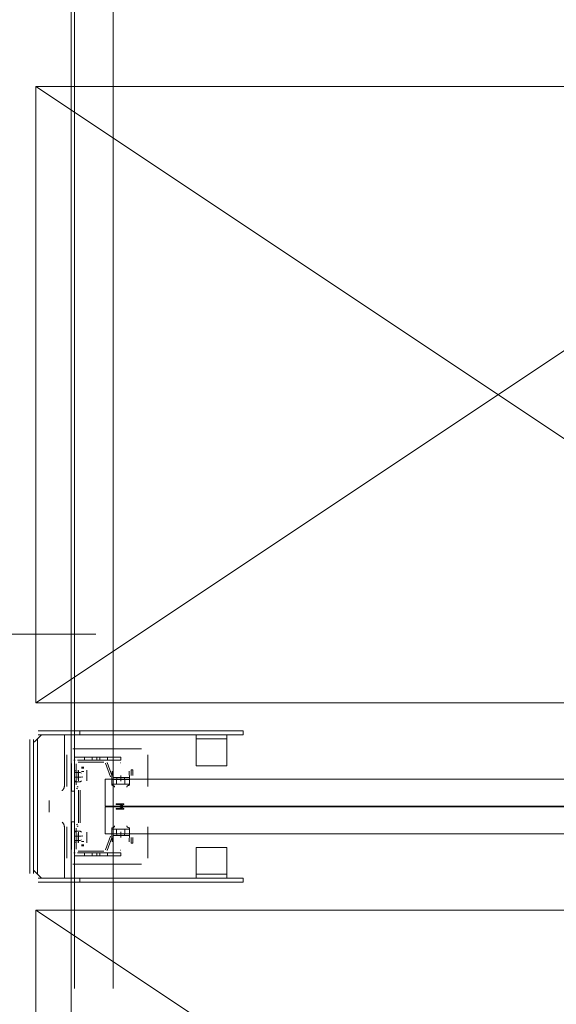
# Model space of a CAD drawing. Header units: millimetres. Extents: x -12989 to 357906, y -50379 to 30884.
# Tile 77 of 256: x 5766 to 6463, y 3294 to 4572. Entities that reach past the tile are written whole.
import ezdxf
from ezdxf.enums import TextEntityAlignment as Align

# ---------------------------------------------------------------- set-up
doc = ezdxf.new("R2010")
doc.units = ezdxf.units.MM
doc.header["$MEASUREMENT"] = 0
doc.linetypes.add('MITTE2', pattern=[112.5, 75, -12.5, 12.5, -12.5])
for name, color, linetype in [('A_OZN_ODNOSNIKI', 7, 'Continuous'), ('Nowe_A_WYM_ZEWNETRZNE', 7, 'Continuous'), ('Nowe_Warstwa IFC.Import IFC', 7, 'Continuous')]:
    doc.layers.add(name, color=color, linetype=linetype)
for name, color, linetype, lineweight in [('A_OZN_ODNOSNIKI_Nr_pióra__85', 7, 'Continuous', 13), ('Nowe_A_WYM_ZEWNETRZNE_Nr_pióra__1', 7, 'Continuous', 13), ('Nowe_A_WYM_ZEWNETRZNE_Nr_pióra__45', 7, 'Continuous', 15), ('Nowe_A_WYM_ZEWNETRZNE_Nr_pióra__85', 7, 'Continuous', 13), ('Nowe_REGAŁY_Nr_pióra__18', 9, 'Continuous', 13), ('Nowe_Warstwa IFC.Import IFC_Nr_pióra__1', 7, 'Continuous', 13), ('Nowe_Warstwa IFC.Import IFC_Nr_pióra__4', 7, 'Continuous', 13)]:
    doc.layers.add(name, color=color, linetype=linetype, lineweight=lineweight)
doc.styles.add('STYL_AUTOMATYCZNY_2', font='arial.ttf')
doc.styles.add('STYL_AUTOMATYCZNY_3', font='arial.ttf')
doc.dimstyles.new('STYL_AUTOMATYCZNY__1', dxfattribs={"dimtxt": 139.999998, "dimasz": 71.25, "dimexe": 0.18, "dimexo": 0.0625, "dimgap": 0, "dimtad": 1, "dimtih": 1, "dimtoh": 1, "dimdec": 0, "dimlfac": 0.1, "dimzin": 0, "dimdsep": 46, "dimtxsty": 'STYL_AUTOMATYCZNY_3', "dimblk": 'ARROWHEAD_6', "dimblk1": 'ARROWHEAD_6', "dimblk2": 'ARROWHEAD_6', "dimcen": 0.09, "dimse1": 1, "dimse2": 1, "dimclrd": 7, "dimclre": 7, "dimclrt": 7, "dimadec": 0, "dimazin": 0, "dimtfac": 1, "dimtdec": 4, "dimtmove": 0, "dimatfit": 3, "dimfxl": 0, "dimtolj": 1, "dimtzin": 0, "dimarcsym": 0})
doc.dimstyles.new('STYL_AUTOMATYCZNY__2', dxfattribs={"dimtxt": 139.999998, "dimasz": 71.25, "dimexe": 0.18, "dimexo": 0.0625, "dimgap": 0, "dimtad": 1, "dimdec": 0, "dimlfac": 0.1, "dimzin": 0, "dimdsep": 46, "dimtxsty": 'STYL_AUTOMATYCZNY_3', "dimblk": 'ARROWHEAD_6', "dimblk1": 'ARROWHEAD_6', "dimblk2": 'ARROWHEAD_6', "dimcen": 0.09, "dimse1": 1, "dimse2": 1, "dimclrd": 7, "dimclre": 7, "dimclrt": 7, "dimadec": 0, "dimazin": 0, "dimtfac": 1, "dimtdec": 4, "dimtmove": 0, "dimatfit": 3, "dimfxl": 0, "dimtolj": 1, "dimtzin": 0, "dimarcsym": 0})

# ---------------------------------------------------------------- blocks, each defined once
blk = doc.blocks.new('Standardowy znacznik osi[99]_1', base_point=(5833.3, 17223.7))
at = {"layer": 'Nowe_Warstwa IFC.Import IFC_Nr_pióra__4', "color": 7, "linetype": 'Continuous', "lineweight": 13}
blk.add_line((5833.3, 17223.7), (5833.3, -2567.4), dxfattribs=at)
at = {"layer": 'Nowe_Warstwa IFC.Import IFC_Nr_pióra__1', "color": 7, "lineweight": 13, "style": 'STYL_AUTOMATYCZNY_2'}
for tag, p in [('AC_MarkerText_1_0', (5833.3, 17561.2)), ('AC_MarkerText_1_1', (5833.3, -2729.9))]:
    blk.add_attdef(tag, text='', height=175, rotation=360, dxfattribs=at).set_placement(p, align=Align.TOP_CENTER)
blk = doc.blocks.new('*D267')
at = {"layer": 'Nowe_A_WYM_ZEWNETRZNE_Nr_pióra__45', "color": 7, "linetype": 'Continuous', "lineweight": 15}
for p, q in [((-1341, 187.5), (-1266, 112.5)), ((-1341, 37.5), (-1266, -37.5))]:
    blk.add_line(p, q, dxfattribs=at)
at = {"layer": 'Nowe_A_WYM_ZEWNETRZNE_Nr_pióra__85', "color": 7, "linetype": 'Continuous', "lineweight": 13}
for p, q in [((-1303.5, 150), (-1303.5, 6849.8)), ((-1233.2, 150), (-1373.8, 150)), ((-1303.5, 0), (-1303.5, 150)), ((-1233.2, 0), (-1373.8, 0)), ((-1303.5, -56.2), (-1303.5, 0))]:
    blk.add_line(p, q, dxfattribs=at)
at = {"layer": 'Nowe_A_WYM_ZEWNETRZNE_Nr_pióra__1', "color": 7, "lineweight": 13, "insert": (-1331.5, -251.1), "char_height": 140, "attachment_point": 7, "rotation": 90, "style": 'STYL_AUTOMATYCZNY_3'}
blk.add_mtext('\\A1;{\\pql;\\fArial|b0|i0|c238|p0;\\W1.000000;15}', dxfattribs=at)
blk = doc.blocks.new('ARROWHEAD_6')
at = {"color": 0, "linetype": 'Continuous', "lineweight": 0}
for p, q in [((-0.5, -0.5), (0.5, 0.5)), ((0, 0), (-1, 0))]:
    blk.add_line(p, q, dxfattribs=at)
blk = doc.blocks.new('*D268')
at = {"layer": 'Nowe_A_WYM_ZEWNETRZNE_Nr_pióra__45', "color": 7, "linetype": 'Continuous', "lineweight": 15}
blk.add_line((-1341, 187.5), (-1266, 112.5), dxfattribs=at)
at = {"layer": 'Nowe_A_WYM_ZEWNETRZNE_Nr_pióra__85', "color": 7, "linetype": 'Continuous', "lineweight": 13}
blk.add_line((-1303.5, 150), (-1303.5, 6849.8), dxfattribs=at)
blk = doc.blocks.new('*D269')
at = {"layer": 'Nowe_A_WYM_ZEWNETRZNE_Nr_pióra__45', "color": 7, "linetype": 'Continuous', "lineweight": 15}
for p, q in [((-1341, 6887.3), (-1266, 6812.3)), ((-1341, 187.5), (-1266, 112.5))]:
    blk.add_line(p, q, dxfattribs=at)
at = {"layer": 'Nowe_A_WYM_ZEWNETRZNE_Nr_pióra__85', "color": 7, "linetype": 'Continuous', "lineweight": 13}
for p, q in [((-1233.2, 6849.8), (-1373.8, 6849.8)), ((-1303.5, 150), (-1303.5, 6849.8))]:
    blk.add_line(p, q, dxfattribs=at)
at = {"layer": 'Nowe_A_WYM_ZEWNETRZNE_Nr_pióra__1', "color": 7, "lineweight": 13, "char_height": 140, "attachment_point": 7, "rotation": 90, "style": 'STYL_AUTOMATYCZNY_3'}
for s, insert in [('\\A1;{\\pql;\\fArial|b0|i0|c238|p0;\\W1.000000;15}', (-1331.5, 6598.8)), ('\\A1;{\\pql;\\fArial|b0|i0|c238|p0;\\W1.000000;670}', (-1331.5, 3233))]:
    blk.add_mtext(s, dxfattribs=dict(at, insert=insert))
blk = doc.blocks.new('*D325')
at = {"layer": 'Nowe_A_WYM_ZEWNETRZNE_Nr_pióra__45', "color": 7, "linetype": 'Continuous', "lineweight": 15}
for p, q in [((5753.2, -1542.1), (5678.2, -1617.1)), ((36387.5, -1542.1), (36312.5, -1617.1))]:
    blk.add_line(p, q, dxfattribs=at)
at = {"layer": 'Nowe_A_WYM_ZEWNETRZNE_Nr_pióra__85', "color": 7, "linetype": 'Continuous', "lineweight": 13}
for p, q in [((5715.7, -1649.9), (5715.7, -1509.3)), ((36350, -1649.9), (36350, -1509.3)), ((5715.7, -1579.6), (36350, -1579.6))]:
    blk.add_line(p, q, dxfattribs=at)
at = {"layer": 'Nowe_A_WYM_ZEWNETRZNE_Nr_pióra__1', "color": 7, "lineweight": 13, "char_height": 140, "attachment_point": 7, "style": 'STYL_AUTOMATYCZNY_3'}
for s, insert in [('\\A1;{\\pql;\\fArial|b0|i0|c238|p0;\\W1.000000;3\xa0063}', (20685.9, -1551.6)), ('\\A1;{\\pql;\\fArial|b0|i0|c238|p0;\\W1.000000;15}', (36098.9, -1551.6))]:
    blk.add_mtext(s, dxfattribs=dict(at, insert=insert))
blk = doc.blocks.new('*D327')
at = {"layer": 'Nowe_A_WYM_ZEWNETRZNE_Nr_pióra__45', "color": 7, "linetype": 'Continuous', "lineweight": 15}
for p, q in [((36387.5, -1542.1), (36312.5, -1617.1)), ((36462.5, -1617.1), (36537.5, -1542.1))]:
    blk.add_line(p, q, dxfattribs=at)
at = {"layer": 'Nowe_A_WYM_ZEWNETRZNE_Nr_pióra__85', "color": 7, "linetype": 'Continuous', "lineweight": 13}
for p, q in [((36350, -1649.9), (36350, -1509.3)), ((36500, -1649.9), (36500, -1509.3)), ((5715.7, -1579.6), (36350, -1579.6)), ((36350, -1579.6), (36500, -1579.6)), ((36500, -1579.6), (36556.2, -1579.6))]:
    blk.add_line(p, q, dxfattribs=at)
blk = doc.blocks.new('Etykieta_12_1', base_point=(5565.7, 3774.5))
at = {"layer": 'A_OZN_ODNOSNIKI_Nr_pióra__85', "color": 7, "linetype": 'Continuous', "lineweight": 13}
blk.add_line((5865.2, 3774.5), (5266.2, 3774.5), dxfattribs=at)

msp = doc.modelspace()

# ---------------------------------------------------------------- linework, layer by layer
at = {"layer": 'Nowe_REGAŁY_Nr_pióra__18', "color": 9, "linetype": 'Continuous', "lineweight": 13}
for p, q in [((5837.5, 3315), (5837.5, 5707)), ((5887.5, 3315), (5887.5, 5707)), ((5794.5, 3644), (5789.5, 3639)), ((5790.5, 3649), (6056.5, 3649)), ((5790.5, 3644), (6056.5, 3644)), ((5824.5, 3644), (5824.5, 3578.5)), ((5844.5, 3649), (5844.5, 3644)), ((5995.3, 3642), (5995.3, 3644)), ((6035.3, 3644), (6035.3, 3642)), ((6056.5, 3644), (6056.5, 3649)), ((5779.5, 3464), (5779.5, 3638)), ((5784.5, 3464), (5784.5, 3638)), ((5786.5, 3636), (5784.5, 3634)), ((5786.5, 3636), (5789.5, 3639)), ((5789.5, 3639), (5789.5, 3463.2)), ((5995.3, 3642), (5995.3, 3639)), ((6035.3, 3639), (5995.3, 3639)), ((5995.3, 3633), (5995.3, 3639)), ((5995.3, 3607), (5995.3, 3633)), ((6035.3, 3639), (6035.3, 3642)), ((6035.3, 3639), (6035.3, 3633)), ((6035.3, 3633), (6035.3, 3607)), ((5827.5, 3618), (5827.5, 3577.1)), ((5827.5, 3618), (5827.5, 3577.1)), ((5924.5, 3626), (5835.5, 3626)), ((5924.5, 3626), (5835.5, 3626)), ((5932.5, 3577.1), (5932.5, 3618)), ((5932.5, 3577.1), (5932.5, 3618)), ((5833.5, 3571), (5833.5, 3607)), ((5836.6, 3611), (5838.4, 3611)), ((5836.6, 3611), (5838.4, 3611)), ((5837.5, 3615), (5897.5, 3615)), ((5837.5, 3610.1), (5837.5, 3611.9)), ((5837.5, 3610.1), (5837.5, 3611.9)), ((5837.5, 3607), (5837.5, 3571)), ((5837.5, 3606.2), (5837.5, 3579)), ((5837.5, 3606.2), (5837.5, 3579)), ((5839.7, 3579), (5839.7, 3606.2)), ((5839.7, 3579), (5839.7, 3606.2)), ((5897.5, 3611), (5841.5, 3611)), ((5875.4, 3611), (5842.2, 3611)), ((5875.4, 3611), (5842.2, 3611)), ((5842.2, 3608.7), (5875.4, 3608.7)), ((5842.2, 3608.7), (5875.4, 3608.7)), ((5850.5, 3611), (5850.5, 3615)), ((5860.5, 3611), (5860.5, 3615)), ((5866.5, 3611), (5866.5, 3615)), ((5870.5, 3611), (5870.5, 3615)), ((5877.7, 3607.1), (5884.1, 3589.6)), ((5877.7, 3607.1), (5884.1, 3589.6)), ((5886.2, 3590.4), (5879.8, 3607.9)), ((5886.2, 3590.4), (5879.8, 3607.9)), ((5880.5, 3611), (5880.5, 3615)), ((5897.7, 3607.5), (5897.3, 3607.5)), ((5897.7, 3607.5), (5897.3, 3607.5)), ((5897.5, 3611), (5897.5, 3615)), ((5995.3, 3607), (5995.3, 3604)), ((6035.3, 3604), (5995.3, 3604)), ((6035.3, 3604), (6035.3, 3607)), ((5839.7, 3597.5), (5837.5, 3597.5)), ((5839.7, 3597.5), (5837.5, 3597.5)), ((5837.5, 3595.3), (5845, 3595.3)), ((5842.4, 3598.1), (5842.4, 3585.9)), ((5842.4, 3598.1), (5842.4, 3585.9)), ((5842.5, 3593.7), (5842.5, 3597.9)), ((5842.5, 3593.7), (5842.5, 3597.9)), ((5842.5, 3593.7), (5842.5, 3587.1)), ((5842.5, 3593.7), (5842.5, 3587.1)), ((5846.4, 3594.3), (5845, 3595.3)), ((5849.6, 3602.1), (5846.4, 3602.1)), ((5849.6, 3602.1), (5846.4, 3602.1)), ((5849.5, 3600.7), (5846.5, 3600.7)), ((5849.5, 3600.7), (5846.5, 3600.7)), ((5849.5, 3596.5), (5846.5, 3596.5)), ((5849.5, 3596.5), (5846.5, 3596.5)), ((5853.5, 3597.9), (5853.5, 3593.7)), ((5853.5, 3597.9), (5853.5, 3593.7)), ((5853.5, 3587.1), (5853.5, 3593.7)), ((5853.5, 3587.1), (5853.5, 3593.7)), ((5853.6, 3585.9), (5853.6, 3598.1)), ((5853.6, 3585.9), (5853.6, 3598.1)), ((5886.4, 3597), (5886, 3586.2)), ((5886.4, 3597), (5886, 3586.2)), ((5909, 3586.2), (5908.6, 3597)), ((5909, 3586.2), (5908.6, 3597)), ((5911, 3598.5), (5911, 3591.2)), ((5913.2, 3598.5), (5911, 3598.5)), ((5911, 3598.5), (5911, 3591.2)), ((5913.2, 3598.5), (5911, 3598.5)), ((5913.2, 3591.2), (5913.2, 3598.5)), ((5913.2, 3591.2), (5913.2, 3598.5)), ((5837.5, 3589.2), (5846.3, 3589.2)), ((5837.5, 3584), (5839.7, 3584)), ((5837.5, 3584), (5839.7, 3584)), ((5837.5, 3583.5), (5839.7, 3583.5)), ((5837.5, 3583.5), (5839.7, 3583.5)), ((5837.5, 3583.2), (5845, 3583.2)), ((5842.4, 3585.9), (5842.5, 3585.9)), ((5842.4, 3585.9), (5842.5, 3585.9)), ((5842.5, 3584.3), (5842.5, 3587.1)), ((5842.5, 3584.3), (5842.5, 3587.1)), ((5842.5, 3585.9), (5842.5, 3584.2)), ((5842.5, 3585.9), (5842.5, 3584.2)), ((5842.5, 3584.2), (5842.5, 3584.3)), ((5842.5, 3584.2), (5842.5, 3584.3)), ((5842.5, 3584.2), (5842.5, 3584.2)), ((5842.5, 3584.2), (5842.5, 3584.2)), ((5845, 3583.2), (5846.4, 3584.2)), ((5847.4, 3589.9), (5847.4, 3588.6)), ((5853.5, 3584.3), (5853.5, 3587.1)), ((5853.5, 3584.3), (5853.5, 3587.1)), ((5853.5, 3584.2), (5853.5, 3585.9)), ((5853.5, 3585.9), (5853.6, 3585.9)), ((5853.5, 3584.2), (5853.5, 3585.9)), ((5853.5, 3585.9), (5853.6, 3585.9)), ((5853.5, 3584.3), (5853.5, 3584.2)), ((5853.5, 3584.3), (5853.5, 3584.2)), ((5853.5, 3584.2), (5853.5, 3584.2)), ((5853.5, 3584.2), (5853.5, 3584.2)), ((5886, 3586.2), (5886, 3586.2)), ((5886, 3586.2), (5886, 3579.7)), ((5886, 3586.2), (5886, 3586.2)), ((5886, 3586.2), (5886, 3579.7)), ((5886, 3578.6), (5886, 3582)), ((5886, 3578.6), (5886, 3582)), ((5886.1, 3586.2), (5886.1, 3580.5)), ((5886.1, 3586.2), (5886.5, 3586.2)), ((5886.1, 3586.2), (5886.1, 3580.5)), ((5886.1, 3586.2), (5886.5, 3586.2)), ((5886.1, 3580.2), (5886.5, 3580.2)), ((5886.1, 3580.2), (5886.5, 3580.2)), ((5897.4, 3586.2), (5886.5, 3586.2)), ((5897.4, 3586.2), (5886.5, 3586.2)), ((5886.5, 3580.2), (5897.4, 3580.2)), ((5886.5, 3580.2), (5897.4, 3580.2)), ((5908.5, 3588.7), (5888.5, 3588.7)), ((5908.5, 3588.7), (5888.5, 3588.7)), ((5888.5, 3586.5), (5908.5, 3586.5)), ((5888.5, 3586.5), (5908.5, 3586.5)), ((5892, 3586.2), (5892, 3580.2)), ((5892, 3586.2), (5892, 3580.2)), ((5892.3, 3586.5), (5892.3, 3588.7)), ((5892.3, 3586.5), (5892.3, 3588.7)), ((5897.4, 3586.2), (5897.5, 3586.2)), ((5897.4, 3586.2), (5897.5, 3586.2)), ((5897.4, 3580.2), (5897.5, 3580.2)), ((5897.4, 3580.2), (5897.5, 3580.2)), ((5908.4, 3586.2), (5897.5, 3586.2)), ((5908.4, 3586.2), (5897.5, 3586.2)), ((5897.5, 3580.2), (5908.4, 3580.2)), ((5897.5, 3580.2), (5908.4, 3580.2)), ((5902.6, 3586.5), (5902.6, 3588.7)), ((5902.6, 3586.5), (5902.6, 3588.7)), ((5903, 3586.2), (5903, 3580.2)), ((5903, 3586.2), (5903, 3580.2)), ((5908.4, 3586.2), (5908.8, 3586.2)), ((5908.4, 3586.2), (5908.8, 3586.2)), ((5908.4, 3580.2), (5908.8, 3580.2)), ((5908.4, 3580.2), (5908.8, 3580.2)), ((5908.8, 3580.5), (5908.8, 3586.2)), ((5908.8, 3580.5), (5908.8, 3586.2)), ((5909, 3579.7), (5909, 3586.2)), ((5909, 3586.2), (5909, 3586.2)), ((5909, 3579.7), (5909, 3586.2)), ((5909, 3586.2), (5909, 3586.2)), ((5909, 3582), (5909, 3578.6)), ((5909, 3582), (5909, 3578.6)), ((5833.5, 3571), (5837.5, 3571)), ((5839.9, 3574.9), (5841.2, 3574.1)), ((5839.9, 3574.9), (5841.2, 3574.1)), ((5842.4, 3576.1), (5841, 3576.9)), ((5842.4, 3576.1), (5841, 3576.9)), ((5842.5, 3572), (5842.5, 3530)), ((5842.5, 3572), (5842.5, 3530)), ((5844.7, 3530), (5844.7, 3572)), ((5844.7, 3530), (5844.7, 3572)), ((5804.5, 3558.6), (5804.5, 3543.6)), ((5901, 3554.5), (5892, 3554.5)), ((5901, 3554.5), (5892, 3554.5)), ((5892, 3553.5), (5899.3, 3553.5)), ((5892, 3553.5), (5899.3, 3553.5)), ((5899.3, 3553.5), (5896.3, 3551.5)), ((5899.3, 3553.5), (5896.3, 3551.5)), ((5897.4, 3551), (5901.3, 3553.6)), ((5897.4, 3551), (5901.3, 3553.6)), ((5899.3, 3548.5), (5892, 3548.5)), ((5899.3, 3548.5), (5892, 3548.5)), ((5892, 3547.5), (5901, 3547.5)), ((5892, 3547.5), (5901, 3547.5)), ((5896.3, 3550.5), (5899.3, 3548.5)), ((5896.3, 3550.5), (5899.3, 3548.5)), ((5901.2, 3548.4), (5897.4, 3551)), ((5901.2, 3548.4), (5897.4, 3551)), ((5833.5, 3531), (5837.5, 3531)), ((5833.5, 3531), (5833.5, 3495)), ((5837.5, 3495), (5837.5, 3531)), ((5841.2, 3527.9), (5839.9, 3527.1)), ((5841.2, 3527.9), (5839.9, 3527.1)), ((5824.5, 3523.6), (5824.5, 3458.2)), ((5827.5, 3524.8), (5827.5, 3484)), ((5827.5, 3524.8), (5827.5, 3484)), ((5837.5, 3522.9), (5837.5, 3495.7)), ((5837.5, 3522.9), (5837.5, 3495.7)), ((5837.5, 3518.8), (5845, 3518.8)), ((5839.7, 3518.5), (5837.5, 3518.5)), ((5839.7, 3518.5), (5837.5, 3518.5)), ((5839.7, 3518), (5837.5, 3518)), ((5839.7, 3518), (5837.5, 3518)), ((5839.7, 3495.7), (5839.7, 3522.9)), ((5839.7, 3495.7), (5839.7, 3522.9)), ((5841, 3525.1), (5842.4, 3525.9)), ((5841, 3525.1), (5842.4, 3525.9)), ((5842.5, 3516.1), (5842.4, 3516.1)), ((5842.4, 3516.1), (5842.4, 3503.9)), ((5842.5, 3516.1), (5842.4, 3516.1)), ((5842.4, 3516.1), (5842.4, 3503.9)), ((5842.5, 3517.7), (5842.5, 3516.1)), ((5842.5, 3517.7), (5842.5, 3517.7)), ((5842.5, 3517.7), (5842.5, 3514.9)), ((5842.5, 3517.7), (5842.5, 3517.7)), ((5842.5, 3517.7), (5842.5, 3516.1)), ((5842.5, 3517.7), (5842.5, 3517.7)), ((5842.5, 3517.7), (5842.5, 3514.9)), ((5842.5, 3517.7), (5842.5, 3517.7)), ((5842.5, 3508.3), (5842.5, 3514.9)), ((5842.5, 3508.3), (5842.5, 3514.9)), ((5845, 3518.8), (5846.4, 3517.8)), ((5853.5, 3516.1), (5853.5, 3517.7)), ((5853.5, 3517.7), (5853.5, 3517.7)), ((5853.5, 3517.7), (5853.5, 3514.9)), ((5853.5, 3517.7), (5853.5, 3517.7)), ((5853.5, 3516.1), (5853.5, 3517.7)), ((5853.5, 3517.7), (5853.5, 3517.7)), ((5853.5, 3517.7), (5853.5, 3514.9)), ((5853.5, 3517.7), (5853.5, 3517.7)), ((5853.6, 3516.1), (5853.5, 3516.1)), ((5853.6, 3516.1), (5853.5, 3516.1)), ((5853.5, 3514.9), (5853.5, 3508.3)), ((5853.5, 3514.9), (5853.5, 3508.3)), ((5853.6, 3503.9), (5853.6, 3516.1)), ((5853.6, 3503.9), (5853.6, 3516.1)), ((5886, 3520), (5886, 3523.4)), ((5886, 3520), (5886, 3523.4)), ((5886, 3522.2), (5886, 3515.7)), ((5886, 3522.2), (5886, 3515.7)), ((5886, 3515.7), (5886, 3515.7)), ((5886, 3515.7), (5886.4, 3505)), ((5886, 3515.7), (5886, 3515.7)), ((5886, 3515.7), (5886.4, 3505)), ((5886.1, 3521.7), (5886.5, 3521.7)), ((5886.1, 3521.7), (5886.5, 3521.7)), ((5886.1, 3521.5), (5886.1, 3515.7)), ((5886.1, 3521.5), (5886.1, 3515.7)), ((5886.1, 3515.7), (5886.5, 3515.7)), ((5886.1, 3515.7), (5886.5, 3515.7)), ((5897.4, 3521.7), (5886.5, 3521.7)), ((5897.4, 3521.7), (5886.5, 3521.7)), ((5886.5, 3515.7), (5897.4, 3515.7)), ((5886.5, 3515.7), (5897.4, 3515.7)), ((5908.5, 3515.5), (5888.5, 3515.5)), ((5908.5, 3515.5), (5888.5, 3515.5)), ((5892, 3515.7), (5892, 3521.7)), ((5892, 3515.7), (5892, 3521.7)), ((5892.3, 3513.2), (5892.3, 3515.5)), ((5892.3, 3513.2), (5892.3, 3515.5)), ((5897.4, 3521.7), (5897.5, 3521.7)), ((5897.4, 3521.7), (5897.5, 3521.7)), ((5897.4, 3515.7), (5897.5, 3515.7)), ((5897.4, 3515.7), (5897.5, 3515.7)), ((5908.4, 3521.7), (5897.5, 3521.7)), ((5908.4, 3521.7), (5897.5, 3521.7)), ((5897.5, 3515.7), (5908.4, 3515.7)), ((5897.5, 3515.7), (5908.4, 3515.7)), ((5902.6, 3513.2), (5902.6, 3515.5)), ((5902.6, 3513.2), (5902.6, 3515.5)), ((5903, 3515.7), (5903, 3521.7)), ((5903, 3515.7), (5903, 3521.7)), ((5908.4, 3521.7), (5908.8, 3521.7)), ((5908.4, 3521.7), (5908.8, 3521.7)), ((5908.4, 3515.7), (5908.8, 3515.7)), ((5908.4, 3515.7), (5908.8, 3515.7)), ((5908.6, 3505), (5909, 3515.7)), ((5908.6, 3505), (5909, 3515.7)), ((5908.8, 3521.7), (5908.8, 3515.7)), ((5908.8, 3521.7), (5908.8, 3515.7)), ((5909, 3515.7), (5909, 3522.2)), ((5909, 3515.7), (5909, 3522.2)), ((5909, 3515.7), (5909, 3515.7)), ((5909, 3515.7), (5909, 3515.7)), ((5932.5, 3484), (5932.5, 3524.8)), ((5932.5, 3484), (5932.5, 3524.8)), ((5837.5, 3512.7), (5846.3, 3512.7)), ((5837.5, 3506.7), (5845, 3506.7)), ((5837.5, 3504.5), (5839.7, 3504.5)), ((5837.5, 3504.5), (5839.7, 3504.5)), ((5842.5, 3504.1), (5842.5, 3508.3)), ((5842.5, 3504.1), (5842.5, 3508.3)), ((5846.4, 3507.7), (5845, 3506.7)), ((5849.5, 3505.5), (5846.5, 3505.5)), ((5849.5, 3505.5), (5846.5, 3505.5)), ((5847.4, 3512.1), (5847.4, 3513.4)), ((5853.5, 3508.3), (5853.5, 3504.1)), ((5853.5, 3508.3), (5853.5, 3504.1)), ((5884.1, 3512.4), (5877.7, 3494.9)), ((5884.1, 3512.4), (5877.7, 3494.9)), ((5879.8, 3494.1), (5886.2, 3511.6)), ((5879.8, 3494.1), (5886.2, 3511.6)), ((5888.5, 3513.2), (5908.5, 3513.2)), ((5888.5, 3513.2), (5908.5, 3513.2)), ((5911, 3510.7), (5911, 3503.5)), ((5911, 3510.7), (5911, 3503.5)), ((5911, 3503.5), (5913.2, 3503.5)), ((5911, 3503.5), (5913.2, 3503.5)), ((5913.2, 3503.5), (5913.2, 3510.7)), ((5913.2, 3503.5), (5913.2, 3510.7)), ((5836.6, 3491), (5838.4, 3491)), ((5836.6, 3491), (5838.4, 3491)), ((5837.5, 3490.1), (5837.5, 3491.9)), ((5837.5, 3490.1), (5837.5, 3491.9)), ((5897.5, 3491), (5841.5, 3491)), ((5875.4, 3493.2), (5842.2, 3493.2)), ((5875.4, 3493.2), (5842.2, 3493.2)), ((5842.2, 3491), (5875.4, 3491)), ((5842.2, 3491), (5875.4, 3491)), ((5846.4, 3499.9), (5849.6, 3499.9)), ((5846.4, 3499.9), (5849.6, 3499.9)), ((5849.5, 3501.2), (5846.5, 3501.2)), ((5849.5, 3501.2), (5846.5, 3501.2)), ((5850.5, 3491), (5850.5, 3487)), ((5860.5, 3491), (5860.5, 3487)), ((5866.5, 3491), (5866.5, 3487)), ((5870.5, 3491), (5870.5, 3487)), ((5880.5, 3491), (5880.5, 3487)), ((5897.3, 3494.4), (5897.7, 3494.4)), ((5897.3, 3494.4), (5897.7, 3494.4)), ((5897.5, 3491), (5897.5, 3487)), ((5995.3, 3498), (5995.3, 3495)), ((5995.3, 3498), (6035.3, 3498)), ((5995.3, 3469), (5995.3, 3495)), ((6035.3, 3495), (6035.3, 3498)), ((6035.3, 3495), (6035.3, 3469)), ((5837.5, 3487), (5897.5, 3487)), ((5784.5, 3468.2), (5786.5, 3466.2)), ((5789.5, 3463.2), (5786.5, 3466.2)), ((5835.5, 3476), (5924.5, 3476)), ((5835.5, 3476), (5924.5, 3476)), ((5995.3, 3463), (5995.3, 3469)), ((6035.3, 3469), (6035.3, 3463)), ((5789.5, 3463.2), (5794.5, 3458.2)), ((6056.5, 3458), (5790.5, 3458)), ((5790.5, 3453), (6056.5, 3453)), ((5795.5, 3458.2), (5794.5, 3458.2)), ((5821.5, 3458.2), (5795.5, 3458.2)), ((5821.5, 3458.2), (5824.5, 3458.2)), ((5844.5, 3458), (5844.5, 3453)), ((5995.3, 3463), (5995.3, 3460)), ((5995.3, 3463), (6035.3, 3463)), ((5995.3, 3458), (5995.3, 3460)), ((6035.3, 3460), (6035.3, 3463)), ((6035.3, 3460), (6035.3, 3458)), ((6056.5, 3458), (6056.5, 3453))]:
    msp.add_line(p, q, dxfattribs=at)
at = {"layer": 'Nowe_REGAŁY_Nr_pióra__18', "color": 9, "linetype": 'MITTE2', "lineweight": 13}
for p, q in [((5897.5, 3584), (5897.5, 3591.2)), ((5897.5, 3584), (5897.5, 3591.2)), ((5897.5, 3510.7), (5897.5, 3518)), ((5897.5, 3510.7), (5897.5, 3518))]:
    msp.add_line(p, q, dxfattribs=at)
at = {"layer": 'Nowe_REGAŁY_Nr_pióra__18', "color": 9, "linetype": 'Continuous', "lineweight": 13}
for points in [[(6987.5, 4485.4), (5787.5, 4485.4), (5787.5, 3685.4), (6987.5, 3685.4), (6987.5, 4485.4), (5787.5, 3685.4), (6987.5, 3685.4), (5787.5, 4485.4)], [(6987.5, 2616.6), (5787.5, 2616.6), (5787.5, 3416.6), (6987.5, 3416.6), (6987.5, 2616.6), (5787.5, 3416.6), (6987.5, 3416.6), (5787.5, 2616.6)]]:
    msp.add_lwpolyline(points, dxfattribs=at)
at = {"layer": 'Nowe_REGAŁY_Nr_pióra__18', "color": 9, "linetype": 'Continuous', "lineweight": 13, "flags": 128}
for points in [[(5824.5, 3578.6), (5824.5, 3578.3), (5824.5, 3578), (5824.4, 3577.7), (5824.4, 3577.3), (5824.4, 3577), (5824.3, 3576.7), (5824.2, 3576.4), (5824.2, 3576.1), (5824.1, 3575.8), (5824, 3575.4), (5823.9, 3575.1), (5823.7, 3574.8), (5823.6, 3574.5), (5823.5, 3574.2), (5823.3, 3573.9), (5823.2, 3573.6), (5823, 3573.3), (5822.8, 3573), (5822.6, 3572.8), (5822.4, 3572.5), (5822.2, 3572.2), (5822, 3572), (5821.7, 3571.7), (5821.5, 3571.4)], [(5886.1, 3586.2), (5886.1, 3586.2), (5886.1, 3586.2), (5886.1, 3586.1), (5886.1, 3586.1), (5886.1, 3586), (5886.1, 3585.9), (5886.1, 3585.7), (5886.1, 3585.6), (5886.1, 3585.5), (5886.1, 3585.3), (5886.1, 3585.1), (5886.1, 3584.9), (5886, 3584.7), (5886, 3584.5), (5886, 3584.3), (5886, 3584), (5886, 3583.8), (5886, 3583.5), (5886, 3583.2), (5886, 3583), (5886, 3582.7), (5886, 3582.3), (5886, 3582)], [(5886.1, 3586.2), (5886.1, 3586.2), (5886.1, 3586.2), (5886.1, 3586.1), (5886.1, 3586.1), (5886.1, 3586), (5886.1, 3585.9), (5886.1, 3585.7), (5886.1, 3585.6), (5886.1, 3585.5), (5886.1, 3585.3), (5886.1, 3585.1), (5886.1, 3584.9), (5886, 3584.7), (5886, 3584.5), (5886, 3584.3), (5886, 3584), (5886, 3583.8), (5886, 3583.5), (5886, 3583.2), (5886, 3583), (5886, 3582.7), (5886, 3582.3), (5886, 3582)], [(5886, 3578.6), (5886, 3578.7), (5886, 3578.8), (5886, 3578.9), (5886, 3579), (5886, 3579.2), (5886, 3579.3), (5886, 3579.4), (5886, 3579.5), (5886, 3579.6), (5886, 3579.6), (5886.1, 3579.7), (5886.1, 3579.8), (5886.1, 3579.9), (5886.1, 3579.9), (5886.1, 3580), (5886.1, 3580), (5886.1, 3580.1), (5886.1, 3580.1), (5886.1, 3580.2), (5886.1, 3580.2), (5886.1, 3580.2), (5886.1, 3580.2), (5886.1, 3580.2)], [(5886, 3578.6), (5886, 3578.7), (5886, 3578.8), (5886, 3578.9), (5886, 3579), (5886, 3579.2), (5886, 3579.3), (5886, 3579.4), (5886, 3579.5), (5886, 3579.6), (5886, 3579.6), (5886.1, 3579.7), (5886.1, 3579.8), (5886.1, 3579.9), (5886.1, 3579.9), (5886.1, 3580), (5886.1, 3580), (5886.1, 3580.1), (5886.1, 3580.1), (5886.1, 3580.2), (5886.1, 3580.2), (5886.1, 3580.2), (5886.1, 3580.2), (5886.1, 3580.2)], [(5889.5, 3576.2), (5889.5, 3576.4), (5889.5, 3576.6), (5889.4, 3576.7), (5889.4, 3576.9), (5889.3, 3577), (5889.2, 3577.2), (5889.1, 3577.3), (5889, 3577.5), (5888.9, 3577.6), (5888.8, 3577.7), (5888.6, 3577.8), (5888.5, 3577.9), (5888.3, 3578), (5888.1, 3578.1), (5887.9, 3578.2), (5887.7, 3578.3), (5887.5, 3578.3), (5887.3, 3578.4), (5887.1, 3578.4), (5886.9, 3578.5), (5886.7, 3578.5), (5886.5, 3578.5), (5886.2, 3578.6), (5886, 3578.6)], [(5889.5, 3576.2), (5889.5, 3576.4), (5889.5, 3576.6), (5889.4, 3576.7), (5889.4, 3576.9), (5889.3, 3577), (5889.2, 3577.2), (5889.1, 3577.3), (5889, 3577.5), (5888.9, 3577.6), (5888.8, 3577.7), (5888.6, 3577.8), (5888.5, 3577.9), (5888.3, 3578), (5888.1, 3578.1), (5887.9, 3578.2), (5887.7, 3578.3), (5887.5, 3578.3), (5887.3, 3578.4), (5887.1, 3578.4), (5886.9, 3578.5), (5886.7, 3578.5), (5886.5, 3578.5), (5886.2, 3578.6), (5886, 3578.6)], [(5909, 3578.6), (5908.7, 3578.5), (5908.5, 3578.5), (5908.3, 3578.5), (5908.1, 3578.5), (5907.8, 3578.4), (5907.6, 3578.4), (5907.4, 3578.3), (5907.2, 3578.3), (5907, 3578.2), (5906.8, 3578.1), (5906.7, 3578), (5906.5, 3577.9), (5906.4, 3577.8), (5906.2, 3577.7), (5906.1, 3577.6), (5906, 3577.5), (5905.9, 3577.3), (5905.8, 3577.2), (5905.7, 3577), (5905.6, 3576.9), (5905.6, 3576.7), (5905.5, 3576.6), (5905.5, 3576.4), (5905.5, 3576.2)], [(5909, 3578.6), (5908.7, 3578.5), (5908.5, 3578.5), (5908.3, 3578.5), (5908.1, 3578.5), (5907.8, 3578.4), (5907.6, 3578.4), (5907.4, 3578.3), (5907.2, 3578.3), (5907, 3578.2), (5906.8, 3578.1), (5906.7, 3578), (5906.5, 3577.9), (5906.4, 3577.8), (5906.2, 3577.7), (5906.1, 3577.6), (5906, 3577.5), (5905.9, 3577.3), (5905.8, 3577.2), (5905.7, 3577), (5905.6, 3576.9), (5905.6, 3576.7), (5905.5, 3576.6), (5905.5, 3576.4), (5905.5, 3576.2)], [(5908.8, 3586.2), (5908.9, 3586.2), (5908.9, 3586.2), (5908.9, 3586.1), (5908.9, 3586.1), (5908.9, 3586), (5908.9, 3585.9), (5908.9, 3585.7), (5908.9, 3585.6), (5908.9, 3585.5), (5908.9, 3585.3), (5908.9, 3585.1), (5908.9, 3584.9), (5908.9, 3584.7), (5908.9, 3584.5), (5908.9, 3584.3), (5908.9, 3584), (5908.9, 3583.8), (5908.9, 3583.5), (5908.9, 3583.2), (5908.9, 3582.9), (5908.9, 3582.6), (5909, 3582.3), (5909, 3582)], [(5908.8, 3586.2), (5908.9, 3586.2), (5908.9, 3586.2), (5908.9, 3586.1), (5908.9, 3586.1), (5908.9, 3586), (5908.9, 3585.9), (5908.9, 3585.7), (5908.9, 3585.6), (5908.9, 3585.5), (5908.9, 3585.3), (5908.9, 3585.1), (5908.9, 3584.9), (5908.9, 3584.7), (5908.9, 3584.5), (5908.9, 3584.3), (5908.9, 3584), (5908.9, 3583.8), (5908.9, 3583.5), (5908.9, 3583.2), (5908.9, 3582.9), (5908.9, 3582.6), (5909, 3582.3), (5909, 3582)], [(5909, 3578.6), (5909, 3578.7), (5908.9, 3578.8), (5908.9, 3578.9), (5908.9, 3579), (5908.9, 3579.2), (5908.9, 3579.3), (5908.9, 3579.4), (5908.9, 3579.5), (5908.9, 3579.6), (5908.9, 3579.6), (5908.9, 3579.7), (5908.9, 3579.8), (5908.9, 3579.9), (5908.9, 3579.9), (5908.9, 3580), (5908.9, 3580), (5908.9, 3580.1), (5908.9, 3580.1), (5908.9, 3580.2), (5908.9, 3580.2), (5908.9, 3580.2), (5908.9, 3580.2), (5908.8, 3580.2)], [(5909, 3578.6), (5909, 3578.7), (5908.9, 3578.8), (5908.9, 3578.9), (5908.9, 3579), (5908.9, 3579.2), (5908.9, 3579.3), (5908.9, 3579.4), (5908.9, 3579.5), (5908.9, 3579.6), (5908.9, 3579.6), (5908.9, 3579.7), (5908.9, 3579.8), (5908.9, 3579.9), (5908.9, 3579.9), (5908.9, 3580), (5908.9, 3580), (5908.9, 3580.1), (5908.9, 3580.1), (5908.9, 3580.2), (5908.9, 3580.2), (5908.9, 3580.2), (5908.9, 3580.2), (5908.8, 3580.2)], [(5892, 3554.5), (5891.9, 3554.5), (5891.9, 3554.5), (5891.9, 3554.5), (5891.8, 3554.5), (5891.8, 3554.5), (5891.8, 3554.5), (5891.7, 3554.4), (5891.7, 3554.4), (5891.7, 3554.4), (5891.7, 3554.4), (5891.6, 3554.4), (5891.6, 3554.4), (5891.6, 3554.3), (5891.6, 3554.3), (5891.6, 3554.3), (5891.5, 3554.3), (5891.5, 3554.2), (5891.5, 3554.2), (5891.5, 3554.2), (5891.5, 3554.1), (5891.5, 3554.1), (5891.5, 3554.1), (5891.5, 3554), (5891.5, 3554)], [(5892, 3554.5), (5891.9, 3554.5), (5891.9, 3554.5), (5891.9, 3554.5), (5891.8, 3554.5), (5891.8, 3554.5), (5891.8, 3554.5), (5891.7, 3554.4), (5891.7, 3554.4), (5891.7, 3554.4), (5891.7, 3554.4), (5891.6, 3554.4), (5891.6, 3554.4), (5891.6, 3554.3), (5891.6, 3554.3), (5891.6, 3554.3), (5891.5, 3554.3), (5891.5, 3554.2), (5891.5, 3554.2), (5891.5, 3554.2), (5891.5, 3554.1), (5891.5, 3554.1), (5891.5, 3554.1), (5891.5, 3554), (5891.5, 3554)], [(5891.5, 3554), (5891.5, 3553.9), (5891.5, 3553.9), (5891.5, 3553.9), (5891.5, 3553.8), (5891.5, 3553.8), (5891.5, 3553.8), (5891.5, 3553.7), (5891.5, 3553.7), (5891.6, 3553.7), (5891.6, 3553.7), (5891.6, 3553.6), (5891.6, 3553.6), (5891.6, 3553.6), (5891.7, 3553.6), (5891.7, 3553.6), (5891.7, 3553.5), (5891.7, 3553.5), (5891.8, 3553.5), (5891.8, 3553.5), (5891.8, 3553.5), (5891.9, 3553.5), (5891.9, 3553.5), (5891.9, 3553.5), (5892, 3553.5)], [(5891.5, 3554), (5891.5, 3553.9), (5891.5, 3553.9), (5891.5, 3553.9), (5891.5, 3553.8), (5891.5, 3553.8), (5891.5, 3553.8), (5891.5, 3553.7), (5891.5, 3553.7), (5891.6, 3553.7), (5891.6, 3553.7), (5891.6, 3553.6), (5891.6, 3553.6), (5891.6, 3553.6), (5891.7, 3553.6), (5891.7, 3553.6), (5891.7, 3553.5), (5891.7, 3553.5), (5891.8, 3553.5), (5891.8, 3553.5), (5891.8, 3553.5), (5891.9, 3553.5), (5891.9, 3553.5), (5891.9, 3553.5), (5892, 3553.5)], [(5901.5, 3554), (5901.5, 3554), (5901.5, 3554.1), (5901.5, 3554.1), (5901.5, 3554.1), (5901.5, 3554.2), (5901.4, 3554.2), (5901.4, 3554.2), (5901.4, 3554.3), (5901.4, 3554.3), (5901.4, 3554.3), (5901.4, 3554.3), (5901.4, 3554.4), (5901.3, 3554.4), (5901.3, 3554.4), (5901.3, 3554.4), (5901.3, 3554.4), (5901.2, 3554.4), (5901.2, 3554.5), (5901.2, 3554.5), (5901.1, 3554.5), (5901.1, 3554.5), (5901.1, 3554.5), (5901, 3554.5), (5901, 3554.5)], [(5901.5, 3554), (5901.5, 3554), (5901.5, 3554.1), (5901.5, 3554.1), (5901.5, 3554.1), (5901.5, 3554.2), (5901.4, 3554.2), (5901.4, 3554.2), (5901.4, 3554.3), (5901.4, 3554.3), (5901.4, 3554.3), (5901.4, 3554.3), (5901.4, 3554.4), (5901.3, 3554.4), (5901.3, 3554.4), (5901.3, 3554.4), (5901.3, 3554.4), (5901.2, 3554.4), (5901.2, 3554.5), (5901.2, 3554.5), (5901.1, 3554.5), (5901.1, 3554.5), (5901.1, 3554.5), (5901, 3554.5), (5901, 3554.5)], [(5901.3, 3553.6), (5901.3, 3553.6), (5901.3, 3553.6), (5901.3, 3553.6), (5901.3, 3553.6), (5901.3, 3553.6), (5901.4, 3553.6), (5901.4, 3553.7), (5901.4, 3553.7), (5901.4, 3553.7), (5901.4, 3553.7), (5901.4, 3553.7), (5901.4, 3553.7), (5901.4, 3553.8), (5901.4, 3553.8), (5901.4, 3553.8), (5901.5, 3553.8), (5901.5, 3553.8), (5901.5, 3553.9), (5901.5, 3553.9), (5901.5, 3553.9), (5901.5, 3553.9), (5901.5, 3553.9), (5901.5, 3554), (5901.5, 3554)], [(5901.3, 3553.6), (5901.3, 3553.6), (5901.3, 3553.6), (5901.3, 3553.6), (5901.3, 3553.6), (5901.3, 3553.6), (5901.4, 3553.6), (5901.4, 3553.7), (5901.4, 3553.7), (5901.4, 3553.7), (5901.4, 3553.7), (5901.4, 3553.7), (5901.4, 3553.7), (5901.4, 3553.8), (5901.4, 3553.8), (5901.4, 3553.8), (5901.5, 3553.8), (5901.5, 3553.8), (5901.5, 3553.9), (5901.5, 3553.9), (5901.5, 3553.9), (5901.5, 3553.9), (5901.5, 3553.9), (5901.5, 3554), (5901.5, 3554)], [(5892, 3548.5), (5891.9, 3548.5), (5891.9, 3548.5), (5891.9, 3548.5), (5891.8, 3548.5), (5891.8, 3548.5), (5891.8, 3548.5), (5891.7, 3548.5), (5891.7, 3548.4), (5891.7, 3548.4), (5891.7, 3548.4), (5891.6, 3548.4), (5891.6, 3548.4), (5891.6, 3548.3), (5891.6, 3548.3), (5891.6, 3548.3), (5891.5, 3548.3), (5891.5, 3548.2), (5891.5, 3548.2), (5891.5, 3548.2), (5891.5, 3548.1), (5891.5, 3548.1), (5891.5, 3548.1), (5891.5, 3548), (5891.5, 3548)], [(5892, 3548.5), (5891.9, 3548.5), (5891.9, 3548.5), (5891.9, 3548.5), (5891.8, 3548.5), (5891.8, 3548.5), (5891.8, 3548.5), (5891.7, 3548.5), (5891.7, 3548.4), (5891.7, 3548.4), (5891.7, 3548.4), (5891.6, 3548.4), (5891.6, 3548.4), (5891.6, 3548.3), (5891.6, 3548.3), (5891.6, 3548.3), (5891.5, 3548.3), (5891.5, 3548.2), (5891.5, 3548.2), (5891.5, 3548.2), (5891.5, 3548.1), (5891.5, 3548.1), (5891.5, 3548.1), (5891.5, 3548), (5891.5, 3548)], [(5891.5, 3548), (5891.5, 3548), (5891.5, 3547.9), (5891.5, 3547.9), (5891.5, 3547.8), (5891.5, 3547.8), (5891.5, 3547.8), (5891.5, 3547.7), (5891.5, 3547.7), (5891.6, 3547.7), (5891.6, 3547.7), (5891.6, 3547.6), (5891.6, 3547.6), (5891.6, 3547.6), (5891.7, 3547.6), (5891.7, 3547.6), (5891.7, 3547.5), (5891.7, 3547.5), (5891.8, 3547.5), (5891.8, 3547.5), (5891.8, 3547.5), (5891.9, 3547.5), (5891.9, 3547.5), (5891.9, 3547.5), (5892, 3547.5)], [(5891.5, 3548), (5891.5, 3548), (5891.5, 3547.9), (5891.5, 3547.9), (5891.5, 3547.8), (5891.5, 3547.8), (5891.5, 3547.8), (5891.5, 3547.7), (5891.5, 3547.7), (5891.6, 3547.7), (5891.6, 3547.7), (5891.6, 3547.6), (5891.6, 3547.6), (5891.6, 3547.6), (5891.7, 3547.6), (5891.7, 3547.6), (5891.7, 3547.5), (5891.7, 3547.5), (5891.8, 3547.5), (5891.8, 3547.5), (5891.8, 3547.5), (5891.9, 3547.5), (5891.9, 3547.5), (5891.9, 3547.5), (5892, 3547.5)], [(5896.3, 3551.5), (5896.3, 3551.4), (5896.2, 3551.4), (5896.2, 3551.4), (5896.2, 3551.4), (5896.2, 3551.4), (5896.2, 3551.3), (5896.1, 3551.3), (5896.1, 3551.3), (5896.1, 3551.3), (5896.1, 3551.3), (5896.1, 3551.3), (5896.1, 3551.2), (5896, 3551.2), (5896, 3551.2), (5896, 3551.2), (5896, 3551.2), (5896, 3551.1), (5896, 3551.1), (5896, 3551.1), (5896, 3551.1), (5896, 3551.1), (5896, 3551), (5896, 3551), (5896, 3551)], [(5896.3, 3551.5), (5896.3, 3551.4), (5896.2, 3551.4), (5896.2, 3551.4), (5896.2, 3551.4), (5896.2, 3551.4), (5896.2, 3551.3), (5896.1, 3551.3), (5896.1, 3551.3), (5896.1, 3551.3), (5896.1, 3551.3), (5896.1, 3551.3), (5896.1, 3551.2), (5896, 3551.2), (5896, 3551.2), (5896, 3551.2), (5896, 3551.2), (5896, 3551.1), (5896, 3551.1), (5896, 3551.1), (5896, 3551.1), (5896, 3551.1), (5896, 3551), (5896, 3551), (5896, 3551)], [(5896, 3551), (5896, 3551), (5896, 3550.9), (5896, 3550.9), (5896, 3550.9), (5896, 3550.9), (5896, 3550.9), (5896, 3550.8), (5896, 3550.8), (5896, 3550.8), (5896, 3550.8), (5896, 3550.8), (5896.1, 3550.7), (5896.1, 3550.7), (5896.1, 3550.7), (5896.1, 3550.7), (5896.1, 3550.7), (5896.1, 3550.6), (5896.2, 3550.6), (5896.2, 3550.6), (5896.2, 3550.6), (5896.2, 3550.6), (5896.2, 3550.6), (5896.3, 3550.5), (5896.3, 3550.5)], [(5896, 3551), (5896, 3551), (5896, 3550.9), (5896, 3550.9), (5896, 3550.9), (5896, 3550.9), (5896, 3550.9), (5896, 3550.8), (5896, 3550.8), (5896, 3550.8), (5896, 3550.8), (5896, 3550.8), (5896.1, 3550.7), (5896.1, 3550.7), (5896.1, 3550.7), (5896.1, 3550.7), (5896.1, 3550.7), (5896.1, 3550.6), (5896.2, 3550.6), (5896.2, 3550.6), (5896.2, 3550.6), (5896.2, 3550.6), (5896.2, 3550.6), (5896.3, 3550.5), (5896.3, 3550.5)], [(5901, 3547.5), (5901, 3547.5), (5901.1, 3547.5), (5901.1, 3547.5), (5901.1, 3547.5), (5901.2, 3547.5), (5901.2, 3547.5), (5901.2, 3547.5), (5901.3, 3547.5), (5901.3, 3547.6), (5901.3, 3547.6), (5901.3, 3547.6), (5901.4, 3547.6), (5901.4, 3547.6), (5901.4, 3547.7), (5901.4, 3547.7), (5901.4, 3547.7), (5901.4, 3547.7), (5901.4, 3547.8), (5901.5, 3547.8), (5901.5, 3547.8), (5901.5, 3547.9), (5901.5, 3547.9), (5901.5, 3548), (5901.5, 3548)], [(5901, 3547.5), (5901, 3547.5), (5901.1, 3547.5), (5901.1, 3547.5), (5901.1, 3547.5), (5901.2, 3547.5), (5901.2, 3547.5), (5901.2, 3547.5), (5901.3, 3547.5), (5901.3, 3547.6), (5901.3, 3547.6), (5901.3, 3547.6), (5901.4, 3547.6), (5901.4, 3547.6), (5901.4, 3547.7), (5901.4, 3547.7), (5901.4, 3547.7), (5901.4, 3547.7), (5901.4, 3547.8), (5901.5, 3547.8), (5901.5, 3547.8), (5901.5, 3547.9), (5901.5, 3547.9), (5901.5, 3548), (5901.5, 3548)], [(5901.5, 3548), (5901.5, 3548), (5901.5, 3548), (5901.5, 3548.1), (5901.5, 3548.1), (5901.5, 3548.1), (5901.5, 3548.1), (5901.5, 3548.1), (5901.5, 3548.2), (5901.4, 3548.2), (5901.4, 3548.2), (5901.4, 3548.2), (5901.4, 3548.2), (5901.4, 3548.3), (5901.4, 3548.3), (5901.4, 3548.3), (5901.4, 3548.3), (5901.4, 3548.3), (5901.3, 3548.3), (5901.3, 3548.4), (5901.3, 3548.4), (5901.3, 3548.4), (5901.3, 3548.4), (5901.3, 3548.4), (5901.2, 3548.4)], [(5901.5, 3548), (5901.5, 3548), (5901.5, 3548), (5901.5, 3548.1), (5901.5, 3548.1), (5901.5, 3548.1), (5901.5, 3548.1), (5901.5, 3548.1), (5901.5, 3548.2), (5901.4, 3548.2), (5901.4, 3548.2), (5901.4, 3548.2), (5901.4, 3548.2), (5901.4, 3548.3), (5901.4, 3548.3), (5901.4, 3548.3), (5901.4, 3548.3), (5901.4, 3548.3), (5901.3, 3548.3), (5901.3, 3548.4), (5901.3, 3548.4), (5901.3, 3548.4), (5901.3, 3548.4), (5901.3, 3548.4), (5901.2, 3548.4)], [(5821.5, 3530.7), (5821.7, 3530.5), (5822, 3530.2), (5822.2, 3530), (5822.4, 3529.7), (5822.6, 3529.4), (5822.8, 3529.1), (5823, 3528.9), (5823.2, 3528.6), (5823.3, 3528.3), (5823.5, 3528), (5823.6, 3527.7), (5823.7, 3527.4), (5823.9, 3527.1), (5824, 3526.7), (5824.1, 3526.4), (5824.2, 3526.1), (5824.2, 3525.8), (5824.3, 3525.5), (5824.4, 3525.2), (5824.4, 3524.8), (5824.4, 3524.5), (5824.5, 3524.2), (5824.5, 3523.9), (5824.5, 3523.6)], [(5886, 3523.4), (5886.2, 3523.4), (5886.5, 3523.4), (5886.7, 3523.5), (5886.9, 3523.5), (5887.1, 3523.5), (5887.3, 3523.6), (5887.5, 3523.6), (5887.7, 3523.7), (5887.9, 3523.8), (5888.1, 3523.9), (5888.3, 3523.9), (5888.5, 3524), (5888.6, 3524.2), (5888.8, 3524.3), (5888.9, 3524.4), (5889, 3524.5), (5889.1, 3524.7), (5889.2, 3524.8), (5889.3, 3524.9), (5889.4, 3525.1), (5889.4, 3525.3), (5889.5, 3525.4), (5889.5, 3525.6), (5889.5, 3525.7)], [(5886, 3523.4), (5886.2, 3523.4), (5886.5, 3523.4), (5886.7, 3523.5), (5886.9, 3523.5), (5887.1, 3523.5), (5887.3, 3523.6), (5887.5, 3523.6), (5887.7, 3523.7), (5887.9, 3523.8), (5888.1, 3523.9), (5888.3, 3523.9), (5888.5, 3524), (5888.6, 3524.2), (5888.8, 3524.3), (5888.9, 3524.4), (5889, 3524.5), (5889.1, 3524.7), (5889.2, 3524.8), (5889.3, 3524.9), (5889.4, 3525.1), (5889.4, 3525.3), (5889.5, 3525.4), (5889.5, 3525.6), (5889.5, 3525.7)], [(5886, 3523.4), (5886, 3523.3), (5886, 3523.2), (5886, 3523), (5886, 3522.9), (5886, 3522.8), (5886, 3522.7), (5886, 3522.6), (5886, 3522.5), (5886, 3522.4), (5886, 3522.3), (5886.1, 3522.3), (5886.1, 3522.2), (5886.1, 3522.1), (5886.1, 3522), (5886.1, 3522), (5886.1, 3521.9), (5886.1, 3521.9), (5886.1, 3521.8), (5886.1, 3521.8), (5886.1, 3521.8), (5886.1, 3521.8), (5886.1, 3521.7), (5886.1, 3521.7)], [(5886, 3523.4), (5886, 3523.3), (5886, 3523.2), (5886, 3523), (5886, 3522.9), (5886, 3522.8), (5886, 3522.7), (5886, 3522.6), (5886, 3522.5), (5886, 3522.4), (5886, 3522.3), (5886.1, 3522.3), (5886.1, 3522.2), (5886.1, 3522.1), (5886.1, 3522), (5886.1, 3522), (5886.1, 3521.9), (5886.1, 3521.9), (5886.1, 3521.8), (5886.1, 3521.8), (5886.1, 3521.8), (5886.1, 3521.8), (5886.1, 3521.7), (5886.1, 3521.7)], [(5886.1, 3515.7), (5886.1, 3515.8), (5886.1, 3515.8), (5886.1, 3515.9), (5886.1, 3515.9), (5886.1, 3516), (5886.1, 3516.1), (5886.1, 3516.2), (5886.1, 3516.4), (5886.1, 3516.5), (5886.1, 3516.7), (5886.1, 3516.8), (5886.1, 3517), (5886, 3517.2), (5886, 3517.5), (5886, 3517.7), (5886, 3517.9), (5886, 3518.2), (5886, 3518.5), (5886, 3518.7), (5886, 3519), (5886, 3519.3), (5886, 3519.6), (5886, 3520)], [(5886.1, 3515.7), (5886.1, 3515.8), (5886.1, 3515.8), (5886.1, 3515.9), (5886.1, 3515.9), (5886.1, 3516), (5886.1, 3516.1), (5886.1, 3516.2), (5886.1, 3516.4), (5886.1, 3516.5), (5886.1, 3516.7), (5886.1, 3516.8), (5886.1, 3517), (5886, 3517.2), (5886, 3517.5), (5886, 3517.7), (5886, 3517.9), (5886, 3518.2), (5886, 3518.5), (5886, 3518.7), (5886, 3519), (5886, 3519.3), (5886, 3519.6), (5886, 3520)], [(5905.5, 3525.7), (5905.5, 3525.6), (5905.5, 3525.4), (5905.6, 3525.3), (5905.6, 3525.1), (5905.7, 3524.9), (5905.8, 3524.8), (5905.9, 3524.7), (5906, 3524.5), (5906.1, 3524.4), (5906.2, 3524.3), (5906.4, 3524.2), (5906.5, 3524.1), (5906.7, 3524), (5906.8, 3523.9), (5907, 3523.8), (5907.2, 3523.7), (5907.4, 3523.6), (5907.6, 3523.6), (5907.8, 3523.5), (5908.1, 3523.5), (5908.3, 3523.5), (5908.5, 3523.4), (5908.7, 3523.4), (5909, 3523.4)], [(5905.5, 3525.7), (5905.5, 3525.6), (5905.5, 3525.4), (5905.6, 3525.3), (5905.6, 3525.1), (5905.7, 3524.9), (5905.8, 3524.8), (5905.9, 3524.7), (5906, 3524.5), (5906.1, 3524.4), (5906.2, 3524.3), (5906.4, 3524.2), (5906.5, 3524.1), (5906.7, 3524), (5906.8, 3523.9), (5907, 3523.8), (5907.2, 3523.7), (5907.4, 3523.6), (5907.6, 3523.6), (5907.8, 3523.5), (5908.1, 3523.5), (5908.3, 3523.5), (5908.5, 3523.4), (5908.7, 3523.4), (5909, 3523.4)], [(5909, 3523.4), (5909, 3523.3), (5908.9, 3523.2), (5908.9, 3523.1), (5908.9, 3522.9), (5908.9, 3522.8), (5908.9, 3522.7), (5908.9, 3522.6), (5908.9, 3522.5), (5908.9, 3522.4), (5908.9, 3522.3), (5908.9, 3522.3), (5908.9, 3522.2), (5908.9, 3522.1), (5908.9, 3522), (5908.9, 3522), (5908.9, 3521.9), (5908.9, 3521.9), (5908.9, 3521.8), (5908.9, 3521.8), (5908.9, 3521.8), (5908.9, 3521.8), (5908.9, 3521.7), (5908.8, 3521.7)], [(5909, 3523.4), (5909, 3523.3), (5908.9, 3523.2), (5908.9, 3523.1), (5908.9, 3522.9), (5908.9, 3522.8), (5908.9, 3522.7), (5908.9, 3522.6), (5908.9, 3522.5), (5908.9, 3522.4), (5908.9, 3522.3), (5908.9, 3522.3), (5908.9, 3522.2), (5908.9, 3522.1), (5908.9, 3522), (5908.9, 3522), (5908.9, 3521.9), (5908.9, 3521.9), (5908.9, 3521.8), (5908.9, 3521.8), (5908.9, 3521.8), (5908.9, 3521.8), (5908.9, 3521.7), (5908.8, 3521.7)]]:
    msp.add_lwpolyline(points, dxfattribs=at)
at = {"layer": 'Nowe_REGAŁY_Nr_pióra__18', "color": 9, "linetype": 'Continuous', "lineweight": 13}
for points in [[(6897.5, 3551.5), (6897.5, 3586.5), (5877.5, 3586.5), (5877.5, 3551.5)], [(6897.5, 3551.5), (6897.5, 3586.5), (5877.5, 3586.5), (5877.5, 3551.5)], [(6897.5, 3515.5), (6897.5, 3550.5), (5877.5, 3550.5), (5877.5, 3515.5)], [(6897.5, 3515.5), (6897.5, 3550.5), (5877.5, 3550.5), (5877.5, 3515.5)]]:
    msp.add_lwpolyline(points, close=True, dxfattribs=at)

# ---------------------------------------------------------------- block references
at = {"layer": 'Nowe_Warstwa IFC.Import IFC', "color": 7, "linetype": 'Continuous', "lineweight": 13}
msp.add_blockref('Standardowy znacznik osi[99]_1', (5833.3, 17223.7), dxfattribs=at)

# ---------------------------------------------------------------- dimensions: what is measured, and where the dimension line sits
at = {"layer": 'Nowe_A_WYM_ZEWNETRZNE', "color": 7, "linetype": 'Continuous', "lineweight": 13}
for base, p1, p2, picture, middle in [((36350, -1579.6), (5715.7, 7500), (36350, 150), '*D325', (20926, -1481.6)), ((36500, -1579.6), (36350, 7500), (36500, 7500), '*D327', (36205.5, -1481.6))]:
    dim = msp.add_linear_dim(base=base, p1=p1, p2=p2, dimstyle='STYL_AUTOMATYCZNY__1', dxfattribs=at)
    dim.commit()
    dim.dimension.update_dxf_attribs({"geometry": picture, "text_midpoint": middle, "dimtype": 160})
for base, p1, p2, picture, middle in [((-1303.5, 6849.8), (18000, 150), (2607.9, 6849.8), '*D269', (-1401.5, 3392.8)), ((-1303.5, 150), (18000, 0), (-350, 150), '*D267', (-1401.5, -144.5)), ((-1303.5145359, 150), (-350, 150), (18000, 150), '*D268', (-1401.5145349, 149.8814173))]:
    dim = msp.add_linear_dim(base=base, p1=p1, p2=p2, angle=90, dimstyle='STYL_AUTOMATYCZNY__2', dxfattribs=at)
    dim.commit()
    dim.dimension.update_dxf_attribs({"geometry": picture, "text_midpoint": middle, "dimtype": 160, "text_rotation": 90})

# ---------------------------------------------------------------- next in the draw order: block references
at = {"layer": 'A_OZN_ODNOSNIKI', "color": 7, "linetype": 'Continuous', "lineweight": 13}
msp.add_blockref('Etykieta_12_1', (5565.7, 3774.5), dxfattribs=at)

doc.saveas('drawing.dxf')
